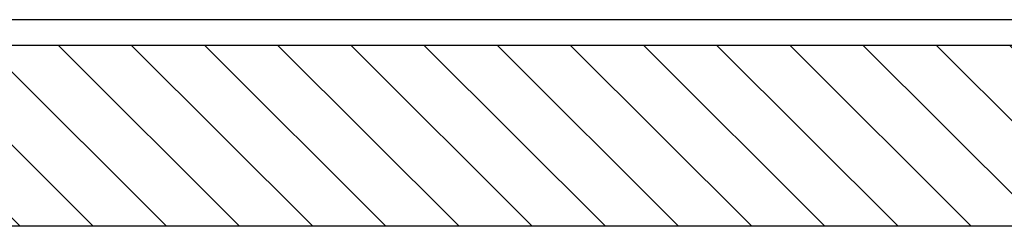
# Model space of a CAD drawing. Extents: x -1765 to 4890, y -3431 to 1272.
# Tile 136 of 189: x 3183.01 to 3202.04, y -2519.75 to -2515.75. Entities that reach past the tile are written whole.
import ezdxf

# ---------------------------------------------------------------- set-up
doc = ezdxf.new("R2010")
doc.units = 0
doc.linetypes.add('DASHED', pattern=[15, 7, -8])
doc.layers.get('0').update_dxf_attribs({"linetype": 'CONTINUOUS'})
doc.layers.add('1', color=7, linetype='CONTINUOUS')

# ---------------------------------------------------------------- blocks, each defined once
blk = doc.blocks.new('PROBE_CARD_E7018-96550', base_point=(3018.194, -2516.251))
at = {"linetype": 'CONTINUOUS'}
h = blk.add_hatch(dxfattribs=at)
h.set_pattern_fill('USER', color=3, angle=135, pattern_type=0)
h.set_pattern_definition([(135, (0, 0), (-0.70710678, -0.70710678), [])])
h.paths.add_polyline_path([(3019.503, -2516.251), (3019.1, -2516.251), (3018.194, -2516.251), (3018.194, -2519.751), (3295.636, -2519.751), (3295.636, -2516.251), (3294.729, -2516.251), (3294.326, -2516.251), (3290.765, -2516.251), (3289.765, -2516.251), (3289.383, -2516.251), (3288.596, -2516.251), (3288.225, -2516.251), (3288.125, -2516.251), (3288.102, -2516.251), (3287.525, -2516.251), (3287.225, -2516.251), (3285.685, -2516.251), (3285.596, -2516.251), (3285.107, -2516.251), (3284.685, -2516.251), (3283.422, -2516.251), (3282.314, -2516.251), (3281.615, -2516.251), (3281.412, -2516.251), (3281.055, -2516.251), (3280.858, -2516.251), (3280.605, -2516.251), (3278.938, -2516.251), (3275.06, -2516.251), (3274.655, -2516.251), (3273.935, -2516.251), (3273.51, -2516.251), (3273.48, -2516.251), (3272.76, -2516.251), (3272.04, -2516.251), (3272.01, -2516.251), (3271.585, -2516.251), (3270.865, -2516.251), (3270.46, -2516.251), (3260.766, -2516.251), (3260.484, -2516.251), (3253.258, -2516.251), (3253.053, -2516.251), (3252.77, -2516.251), (3251.844, -2516.251), (3249.003, -2516.251), (3248.719, -2516.251), (3245.082, -2516.251), (3240.296, -2516.251), (3229.12, -2516.251), (3227.568, -2516.251), (3219, -2516.251), (3218.498, -2516.251), (3214.601, -2516.251), (3214.112, -2516.251), (3209.61, -2516.251), (3206.083, -2516.251), (3204.218, -2516.251), (3204.015, -2516.251), (3201.01, -2516.251), (3200.794, -2516.251), (3165.233, -2516.251), (3165.232, -2516.251), (3160.982, -2516.251), (3160.517, -2516.251), (3160.513, -2516.251), (3156.915, -2516.251), (3148.597, -2516.251), (3148.596, -2516.251), (3113.035, -2516.251), (3112.819, -2516.251), (3109.814, -2516.251), (3109.612, -2516.251), (3107.747, -2516.251), (3104.219, -2516.251), (3099.718, -2516.251), (3099.228, -2516.251), (3095.331, -2516.251), (3094.829, -2516.251), (3086.262, -2516.251), (3084.709, -2516.251), (3073.534, -2516.251), (3068.747, -2516.251), (3064.826, -2516.251), (3061.06, -2516.251), (3060.776, -2516.251), (3053.346, -2516.251), (3053.063, -2516.251), (3035.937, -2516.251), (3034.937, -2516.251), (3034.891, -2516.251), (3033.224, -2516.251), (3032.971, -2516.251), (3032.774, -2516.251), (3032.417, -2516.251), (3032.215, -2516.251), (3029.169, -2516.251), (3028.723, -2516.251), (3028.233, -2516.251), (3025.727, -2516.251), (3025.233, -2516.251)])
at = {"color": 7, "linetype": 'CONTINUOUS'}
for p, q in [((3200.794, -2516.251), (3165.233, -2516.251)), ((3201.01, -2516.251), (3200.794, -2516.251)), ((3204.015, -2516.251), (3201.01, -2516.251))]:
    blk.add_line(p, q, dxfattribs=at)
at = {"color": 3, "linetype": 'CONTINUOUS'}
blk.add_line((3295.636, -2519.751), (3018.194, -2519.751), dxfattribs=at)
blk = doc.blocks.new('PROBECARD_STIFFENER_1', base_point=(3004.515, -2504.251))
at = {"color": 5, "linetype": 'CONTINUOUS'}
blk.add_line((3156.915, -2515.751), (3239.786, -2515.751), dxfattribs=at)
at = {"color": 5, "linetype": 'DASHED'}
for p, q in [((3200.794, -2516.251), (3165.233, -2516.251)), ((3201.01, -2516.251), (3200.794, -2516.251)), ((3204.015, -2516.251), (3201.01, -2516.251))]:
    blk.add_line(p, q, dxfattribs=at)
blk = doc.blocks.new('PROBE_CARD_STIFFENER_E4155', base_point=(3004.515, -2504.251))
blk.add_blockref('PROBECARD_STIFFENER_1', (3004.515, -2504.251))
blk = doc.blocks.new('PROBE_CARD_STIFFNER_AS4155', base_point=(3004.515, -2493.251))
blk.add_blockref('PROBE_CARD_STIFFENER_E4155', (3004.515, -2504.251))
blk = doc.blocks.new('PROBE_CARD_ASSY', base_point=(3004.515, -2490.251))
for name, p in [('PROBE_CARD_STIFFNER_AS4155', (3004.515, -2493.251)), ('PROBE_CARD_E7018-96550', (3018.194, -2516.251))]:
    blk.add_blockref(name, p)
blk = doc.blocks.new('WPIF_12INCH', base_point=(2906.615, -2447.851))
blk.add_blockref('PROBE_CARD_ASSY', (3004.515, -2490.251))
blk = doc.blocks.new('B-B', base_point=(3030.161, -2455.88))
blk.add_blockref('WPIF_12INCH', (2906.615, -2447.851))
blk = doc.blocks.new('1', base_point=(2845.413, -2487.084))
blk.add_blockref('B-B', (3030.161, -2455.88))
blk = doc.blocks.new('E7018-90050', base_point=(2906.615, -2573.992))
at = {"layer": '1'}
blk.add_blockref('1', (2845.413, -2487.084), dxfattribs=at)

msp = doc.modelspace()

# ---------------------------------------------------------------- block references
msp.add_blockref('E7018-90050', (2906.615, -2573.992))

doc.saveas('drawing.dxf')
